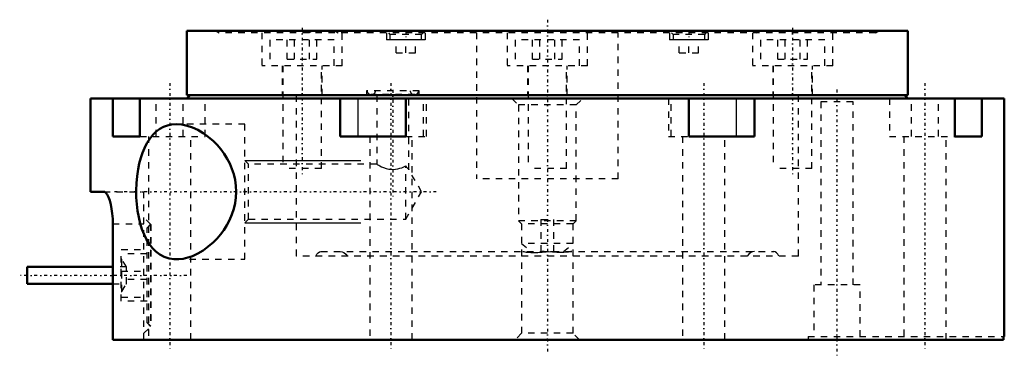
# Model space of a CAD drawing. Header units: millimetres. Extents: x -82 to 71, y -3 to 50.
import ezdxf

# ---------------------------------------------------------------- set-up
doc = ezdxf.new("R2010")
doc.units = ezdxf.units.MM
doc.linetypes.add('Center', pattern=[1.5, 0.45, -0.5, 0.05, -0.5])
doc.linetypes.add('Dashed', pattern=[2, 1, -1])
for name, color, linetype, lineweight in [('2d ConnectionPoints', 7, 'Continuous', 50), ('AM_0', 7, 'Continuous', 50), ('AM_4', 3, 'Continuous', 25), ('AM_5', 3, 'Continuous', 25), ('AM_7', 7, 'Center', 25), ('AM_9', 6, 'Dashed', 25)]:
    doc.layers.add(name, color=color, linetype=linetype, lineweight=lineweight)

# ---------------------------------------------------------------- blocks, each defined once
blk = doc.blocks.new('1_AMF428730_0_in_AMF552967_2')
at = {"layer": 'AM_0'}
for p, q in [((56, 48), (-56, 48)), ((-56, 48), (-56, 38)), ((56, 38), (56, 48)), ((56, 38), (-56, 38))]:
    blk.add_line(p, q, dxfattribs=at)
at = {"layer": 'AM_5'}
for p, q in [((-25, 47.7), (-25, 46.6)), ((-19, 47.7), (-19, 46.6)), ((19, 47.7), (19, 46.6)), ((25, 47.7), (25, 46.6)), ((-19, 46.6), (-25, 46.6)), ((25, 46.6), (19, 46.6))]:
    blk.add_line(p, q, dxfattribs=at)
at = {"layer": 'AM_7'}
for p, q in [((-38.11, 48.5), (-38.11, 25.6)), ((-22, 48.07), (-22, 46.53)), ((22, 48.07), (22, 46.53)), ((38.11, 48.5), (38.11, 25.6))]:
    blk.add_line(p, q, dxfattribs=at)
at = {"layer": 'AM_9'}
for p, q in [((-51.5, 48), (-50.98, 47.7)), ((50.98, 47.7), (-50.98, 47.7)), ((-44.36, 47.7), (-44.36, 42.6)), ((-36.5, 48), (-37.02, 47.7)), ((-33, 48), (-32.48, 47.7)), ((-31.86, 42.6), (-31.86, 47.7)), ((-24.7, 47.7), (-24.46, 47.46)), ((-24.46, 47.46), (-24.46, 46.6)), ((-19.54, 47.46), (-24.46, 47.46)), ((-19.54, 47.46), (-19.3, 47.7)), ((-19.54, 46.6), (-19.54, 47.46)), ((-11, 47.7), (-11, 25)), ((-6.25, 47.7), (-6.25, 42.6)), ((6.25, 42.6), (6.25, 47.7)), ((11, 25), (11, 47.7)), ((19.3, 47.7), (19.54, 47.46)), ((19.54, 47.46), (19.54, 46.6)), ((24.46, 47.46), (19.54, 47.46)), ((24.46, 47.46), (24.7, 47.7)), ((24.46, 46.6), (24.46, 47.46)), ((31.86, 47.7), (31.86, 42.6)), ((32.48, 47.7), (33, 48)), ((37.02, 47.7), (36.5, 48)), ((44.36, 42.6), (44.36, 47.7)), ((50.98, 47.7), (51.5, 48)), ((-33.11, 46.6), (-43.11, 46.6)), ((-43.11, 46.6), (-43.11, 42.6)), ((-40.41, 43.6), (-40.41, 46.6)), ((-39.26, 43.6), (-39.26, 46.6)), ((-36.95, 43.6), (-36.95, 46.6)), ((-35.8, 43.6), (-35.8, 46.6)), ((-33.11, 42.6), (-33.11, 46.6)), ((-19.54, 46.6), (-24.46, 46.6)), ((-23.5, 44.6), (-23.5, 46.6)), ((-22, 44.6), (-22, 46.6)), ((-20.5, 44.6), (-20.5, 46.6)), ((5, 46.6), (-5, 46.6)), ((-5, 46.6), (-5, 42.6)), ((-2.31, 43.6), (-2.31, 46.6)), ((-1.15, 43.6), (-1.15, 46.6)), ((1.15, 43.6), (1.15, 46.6)), ((2.31, 43.6), (2.31, 46.6)), ((5, 42.6), (5, 46.6)), ((24.46, 46.6), (19.54, 46.6)), ((20.5, 44.6), (20.5, 46.6)), ((22, 44.6), (22, 46.6)), ((23.5, 44.6), (23.5, 46.6)), ((43.11, 46.6), (33.11, 46.6)), ((33.11, 46.6), (33.11, 42.6)), ((35.8, 43.6), (35.8, 46.6)), ((36.95, 43.6), (36.95, 46.6)), ((39.26, 43.6), (39.26, 46.6)), ((40.41, 43.6), (40.41, 46.6)), ((43.11, 42.6), (43.11, 46.6)), ((-23.5, 44.6), (-20.5, 44.6)), ((20.5, 44.6), (23.5, 44.6)), ((-40.41, 43.6), (-35.8, 43.6)), ((-2.31, 43.6), (2.31, 43.6)), ((35.8, 43.6), (40.41, 43.6)), ((-31.86, 42.6), (-44.36, 42.6)), ((-41.21, 42.6), (-41.21, 38)), ((-41.11, 42.6), (-41.11, 26.6)), ((-35.11, 26.6), (-35.11, 42.6)), ((-35.01, 38), (-35.01, 42.6)), ((6.25, 42.6), (-6.25, 42.6)), ((-3.1, 42.6), (-3.1, 38)), ((-3, 42.6), (-3, 26.6)), ((3, 26.6), (3, 42.6)), ((3.1, 38), (3.1, 42.6)), ((44.36, 42.6), (31.86, 42.6)), ((35.01, 42.6), (35.01, 38)), ((35.11, 42.6), (35.11, 26.6)), ((41.11, 26.6), (41.11, 42.6)), ((41.21, 38), (41.21, 42.6)), ((-19.9, 38.7), (-28.1, 38.7)), ((-28.1, 38.7), (-28.1, 38)), ((-19.9, 38), (-19.9, 38.7)), ((-39, 38), (-39, 13)), ((-20.6, 38.1), (-27.4, 38.1)), ((39, 13), (39, 38)), ((-35.11, 26.6), (-41.11, 26.6)), ((3, 26.6), (-3, 26.6)), ((41.11, 26.6), (35.11, 26.6)), ((11, 25), (-11, 25)), ((-1, 18.7), (1, 18.7)), ((-1, 18.7), (-1, 13.7)), ((1, 13.7), (1, 18.7)), ((4, 14.96), (-4, 14.96)), ((-4, 14.96), (-2.5, 13.7)), ((2.5, 13.7), (4, 14.96)), ((31.04, 13), (-39, 13)), ((-35.17, 13.7), (35.17, 13.7)), ((39, 13), (35.97, 13))]:
    blk.add_line(p, q, dxfattribs=at)
for points in [[(-35.97, 13), (-35.81, 13.29), (-35.62, 13.51), (-35.41, 13.65), (-35.17, 13.7)], [(-32.17, 13.7), (-31.89, 13.66), (-31.6, 13.53), (-31.31, 13.31), (-31.04, 13)], [(-3.79, 13.7), (-3.66, 13.69), (-3.48, 13.67), (-3.28, 13.63), (-3.04, 13.6), (-2.58, 13.55), (-2.04, 13.53), (-1.46, 13.54), (-0.82, 13.59), (-0.19, 13.65), (0.47, 13.69), (0.79, 13.7)], [(0, 13.66), (-0.47, 13.69), (-0.79, 13.7)], [(3.79, 13.7), (3.66, 13.69), (3.48, 13.67), (3.28, 13.63), (3.04, 13.6), (2.58, 13.55), (2.04, 13.53), (1.46, 13.54), (0.82, 13.59), (0.19, 13.65), (0, 13.66)], [(32.17, 13.7), (31.89, 13.66), (31.6, 13.53), (31.31, 13.31), (31.04, 13)], [(35.97, 13), (35.81, 13.29), (35.62, 13.51), (35.41, 13.65), (35.17, 13.7)]]:
    blk.add_lwpolyline(points, dxfattribs=at)
for centre, start, end in [((-27.4, 38.7), 180, 270), ((-27.3, 38.7), 270, 0), ((-20.7, 38.7), 180, 270), ((-20.6, 38.7), 270, 0)]:
    blk.add_arc(centre, 0.6, start, end, dxfattribs=at)
blk = doc.blocks.new('2_AMF552967_01_0_in_AMF552967_2')
at = {"layer": 'AM_0'}
for p, q in [((71, 37.5), (-71, 37.5)), ((-71, 37.5), (-71, 23)), ((-67.5, 37.5), (-67.5, 31.6)), ((-63.29, 31.6), (-63.29, 37.5)), ((-55.5, 38), (-56, 37.5)), ((-32.17, 37.5), (-32.17, 31.6)), ((-22.01, 31.6), (-22.01, 37.5)), ((22.01, 37.5), (22.01, 31.6)), ((32.17, 31.6), (32.17, 37.5)), ((56, 37.5), (55.5, 38)), ((63.29, 37.5), (63.29, 31.6)), ((67.5, 31.6), (67.5, 37.5)), ((71, 0.5), (71, 37.5)), ((-67.5, 31.6), (-63.29, 31.6)), ((-32.17, 31.6), (-22.01, 31.6)), ((22.01, 31.6), (32.17, 31.6)), ((63.29, 31.6), (67.5, 31.6)), ((-68.93, 23), (-71, 23)), ((-67.51, 0), (-67.51, 18)), ((-80.8, 8.7), (-80.8, 11.3)), ((-67.51, 11.3), (-80.8, 11.3)), ((-80.8, 8.7), (-67.51, 8.7)), ((70.86, 0), (-67.51, 0)), ((70.86, 0.5), (70.86, 0)), ((70.86, 0.5), (71, 0.5))]:
    blk.add_line(p, q, dxfattribs=at)
for points in [[(-57.61, 33.5), (-58.38, 33.44), (-59.01, 33.3), (-59.62, 33.08), (-60.21, 32.76), (-60.76, 32.35), (-61.28, 31.85), (-61.77, 31.25), (-62.22, 30.55), (-62.61, 29.78), (-62.91, 29.04), (-63.17, 28.25), (-63.4, 27.4), (-63.58, 26.52), (-63.73, 25.44), (-63.83, 24.32), (-63.87, 23.18), (-63.86, 22.11), (-63.79, 21.05), (-63.66, 20.02), (-63.49, 19.02), (-63.27, 18.08), (-62.99, 17.19), (-62.66, 16.34), (-62.28, 15.57), (-61.86, 14.88), (-61.36, 14.23), (-60.81, 13.69), (-60.22, 13.25), (-59.51, 12.88), (-58.77, 12.63), (-58, 12.51), (-57.61, 12.5)], [(-48.34, 23), (-48.39, 23.93), (-48.52, 24.85), (-48.73, 25.73), (-49.01, 26.57), (-49.35, 27.37), (-49.74, 28.12), (-50.22, 28.9), (-50.75, 29.61), (-51.31, 30.27), (-51.89, 30.86), (-52.68, 31.54), (-53.49, 32.13), (-54.31, 32.61), (-55.13, 32.99), (-55.96, 33.27), (-56.79, 33.44), (-57.6, 33.5), (-57.61, 33.5)], [(-67.51, 18), (-67.53, 18.81), (-67.59, 19.6), (-67.69, 20.34), (-67.83, 21.02), (-67.99, 21.62), (-68.18, 22.13), (-68.39, 22.55), (-68.6, 22.83), (-68.77, 22.96), (-68.93, 23)], [(-57.61, 12.5), (-57.3, 12.51), (-56.59, 12.59), (-55.87, 12.76), (-55.15, 13), (-54.32, 13.39), (-53.49, 13.87), (-52.68, 14.46), (-51.88, 15.14), (-51.32, 15.72), (-50.77, 16.35), (-50.26, 17.04), (-49.79, 17.79), (-49.37, 18.59), (-49, 19.45), (-48.71, 20.35), (-48.51, 21.21), (-48.39, 22.1), (-48.34, 23)]]:
    blk.add_lwpolyline(points, dxfattribs=at)
at = {"layer": 'AM_4'}
for p, q in [((-29.38, 31.6), (-29.38, 37.5)), ((29.38, 31.6), (29.38, 37.5))]:
    blk.add_line(p, q, dxfattribs=at)
at = {"layer": 'AM_5'}
for p, q in [((-47, 27.86), (-29, 27.86)), ((-47, 18.14), (-29, 18.14))]:
    blk.add_line(p, q, dxfattribs=at)
at = {"layer": 'AM_7'}
for p, q in [((0, 49.75), (0, -1.9)), ((-58.67, 39.9), (-58.67, -1.9)), ((-24.3, 39.9), (-24.3, -1.9)), ((24.3, 39.9), (24.3, -1.9)), ((58.67, 39.9), (58.67, -1.9)), ((-24, 38.82), (-24, 22.25)), ((45, 38.9), (45, -2.9)), ((-17.25, 23), (-67.27, 23)), ((-56.02, 10), (-81.98, 10))]:
    blk.add_line(p, q, dxfattribs=at)
at = {"layer": 'AM_9'}
for p, q in [((-60.77, 31.6), (-60.77, 37.5)), ((-56.56, 31.6), (-56.56, 37.5)), ((-53.17, 31.6), (-53.17, 37.5)), ((-39, 38), (-39, 13)), ((-26.5, 38), (-26.5, 27.28)), ((-21.5, 26.42), (-21.5, 38)), ((-19.22, 31.6), (-19.22, 37.5)), ((-18.8, 31.6), (-18.8, 37.5)), ((-5.5, 37.5), (-4.5, 36.5)), ((4.5, 36.5), (5.5, 37.5)), ((18.8, 37.5), (18.8, 31.6)), ((19.22, 31.6), (19.22, 37.5)), ((39, 13), (39, 38)), ((47.5, 37), (42.5, 37)), ((42.5, 37), (42.5, 8.5)), ((47.5, 8.5), (47.5, 37)), ((53.17, 37.5), (53.17, 31.6)), ((56.56, 31.6), (56.56, 37.5)), ((60.77, 31.6), (60.77, 37.5)), ((-4.5, 36.5), (-4.5, 18.5)), ((4.5, 36.5), (-4.5, 36.5)), ((4.5, 18.5), (4.5, 36.5)), ((-47, 33.5), (-57.61, 33.5)), ((-47, 12.5), (-47, 33.5)), ((-63.29, 31.6), (-53.17, 31.6)), ((-61.97, 31.6), (-61.97, 0)), ((-55.37, 0), (-55.37, 31.6)), ((-27.6, 31.6), (-27.6, 0)), ((-22.01, 31.6), (-18.8, 31.6)), ((-21, 0), (-21, 31.6)), ((18.8, 31.6), (22.01, 31.6)), ((21, 31.6), (21, 0)), ((27.6, 0), (27.6, 31.6)), ((53.17, 31.6), (63.29, 31.6)), ((55.37, 31.6), (55.37, 0)), ((61.97, 0), (61.97, 31.6)), ((-46.42, 27.28), (-47, 27.86)), ((-26.49, 27.28), (-46.42, 27.28)), ((-46.42, 18.72), (-46.42, 27.28)), ((-22, 18.72), (-22, 27.01)), ((-19.53, 23), (-21.5, 26.42)), ((-68.93, 23), (-62.7, 23)), ((-62.7, 0), (-62.7, 23)), ((-22, 18.72), (-19.53, 23)), ((-61.62, 17.93), (-62.7, 19)), ((-47, 18.14), (-46.42, 18.72)), ((-46.42, 18.72), (-22, 18.72)), ((-4.5, 18.5), (-4, 18)), ((4.5, 18.5), (-4.5, 18.5)), ((4, 18), (4.5, 18.5)), ((-67.51, 18), (-62.7, 18)), ((-61.65, 17.95), (-62.2, 17.4)), ((-61.62, 17.93), (-62.2, 17.35)), ((-62.2, 2.6), (-62.2, 17.4)), ((-61.65, 17.95), (-61.65, 2.05)), ((-61.62, 17.93), (-61.62, 2.08)), ((-4, 18), (-4, 1)), ((4, 18), (-4, 18)), ((4, 1), (4, 18)), ((-66.2, 6), (-66.2, 14)), ((-66.2, 14), (-62.2, 14)), ((-62.2, 13.37), (-66.2, 13.37)), ((-66.1, 12.5), (-66.2, 12.5)), ((-66.1, 7.5), (-66.1, 12.5)), ((-65.38, 11.3), (-66.1, 12.5)), ((-57.61, 12.5), (-47, 12.5)), ((39, 13), (-39, 13)), ((-65.38, 11.3), (-67.51, 11.3)), ((-65.38, 8.7), (-65.38, 11.3)), ((-66.2, 10.63), (-62.2, 10.63)), ((-62.2, 9.37), (-66.2, 9.37)), ((-67.51, 8.7), (-65.38, 8.7)), ((-66.1, 7.5), (-65.38, 8.7)), ((48.6, 8.5), (41.4, 8.5)), ((41.4, 8.5), (41.4, 0.5)), ((48.6, 0.5), (48.6, 8.5)), ((-66.2, 7.5), (-66.1, 7.5)), ((-66.2, 6.63), (-62.2, 6.63)), ((-62.2, 6), (-66.2, 6)), ((-62.7, 1), (-61.62, 2.08)), ((-62.2, 2.65), (-61.62, 2.08)), ((-62.2, 2.6), (-61.65, 2.05)), ((-4, 1), (-5, 0)), ((4, 1), (-4, 1)), ((5, 0), (4, 1)), ((40.5, 0.5), (40.5, 0)), ((40.5, 0.5), (70.86, 0.5)), ((45, 0.5), (45, 0))]:
    blk.add_line(p, q, dxfattribs=at)
for points in [[(-26.5, 27.28), (-26.5, 27.28), (-26.45, 27.25), (-26.35, 27.2), (-26.2, 27.11), (-26, 27.01), (-25.74, 26.89), (-25.43, 26.76), (-25.05, 26.63), (-24.62, 26.53), (-24.28, 26.49), (-23.92, 26.48), (-23.58, 26.5), (-23.24, 26.56), (-22.92, 26.64), (-22.62, 26.74), (-22.29, 26.88), (-22, 27.01)], [(-22, 27.01), (-21.87, 26.84), (-21.74, 26.68), (-21.62, 26.55), (-21.54, 26.46), (-21.5, 26.42), (-21.5, 26.42)]]:
    blk.add_lwpolyline(points, dxfattribs=at)

msp = doc.modelspace()

# ---------------------------------------------------------------- linework, layer by layer
at = {"layer": '2d ConnectionPoints'}
for p in [(0, 38), (-47, 23), (0, 0)]:
    msp.add_point(p, dxfattribs=at)

# ---------------------------------------------------------------- block references
for name in ['2_AMF552967_01_0_in_AMF552967_2', '1_AMF428730_0_in_AMF552967_2']:
    msp.add_blockref(name, (0, 0))

doc.saveas('drawing.dxf')
